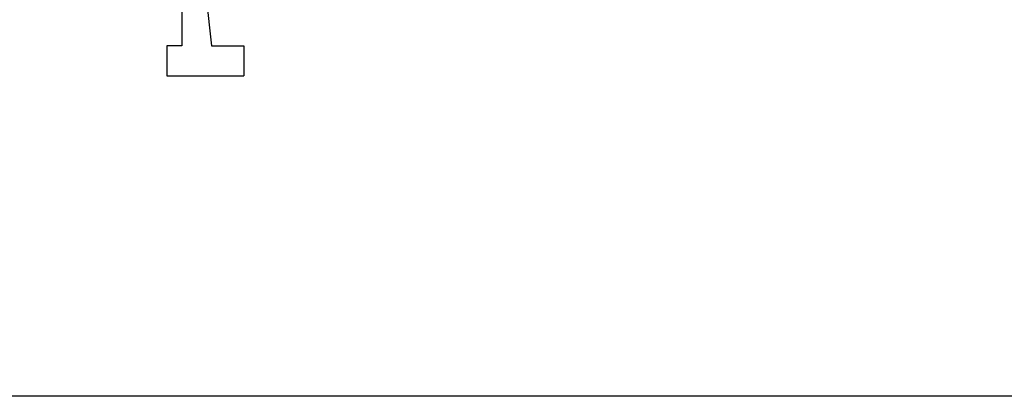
# Model space of a CAD drawing. Header units: feet. Extents: x -7746059455 to -3872629402, y -13315170765 to -6657188523.
# Tile 3 of 52: x -3873257069 to -3873248486, y -6657696617 to -6657693337. Entities that reach past the tile are written whole.
import ezdxf

# ---------------------------------------------------------------- set-up
doc = ezdxf.new("R2010")
doc.units = ezdxf.units.FT
doc.header["$MEASUREMENT"] = 0
doc.layers.add('CHNGE', color=7, linetype='Continuous')
doc.layers.add('TEX', color=6, linetype='Continuous')

msp = doc.modelspace()

# ---------------------------------------------------------------- linework, layer by layer
at = {"layer": 'CHNGE', "color": 31}
for p, q in [((-3873255655.363492, -6657692788.667343), (-3873255655.363492, -6657693565.62191)), ((-3873255482.706921, -6657692788.667343), (-3873255396.378636, -6657693565.62191)), ((-3873255655.363492, -6657693565.62191), (-3873255784.855918, -6657693565.62191)), ((-3873255784.855918, -6657693565.62191), (-3873255784.855918, -6657693824.606764)), ((-3873255396.378636, -6657693565.62191), (-3873255115.81171, -6657693565.62191)), ((-3873255115.81171, -6657693565.62191), (-3873255115.81171, -6657693824.606764)), ((-3873255784.855918, -6657693824.606764), (-3873255115.81171, -6657693824.606764))]:
    msp.add_line(p, q, dxfattribs=at)
at = {"layer": 'TEX', "color": 7, "ltscale": 20}
msp.add_lwpolyline([(-3873263752.701551, -6657650412.806135), (-3873198202.701551, -6657650412.806135), (-3873198202.701551, -6657696617.497632), (-3873263752.701551, -6657696617.497632)], close=True, dxfattribs=at)

doc.saveas('drawing.dxf')
